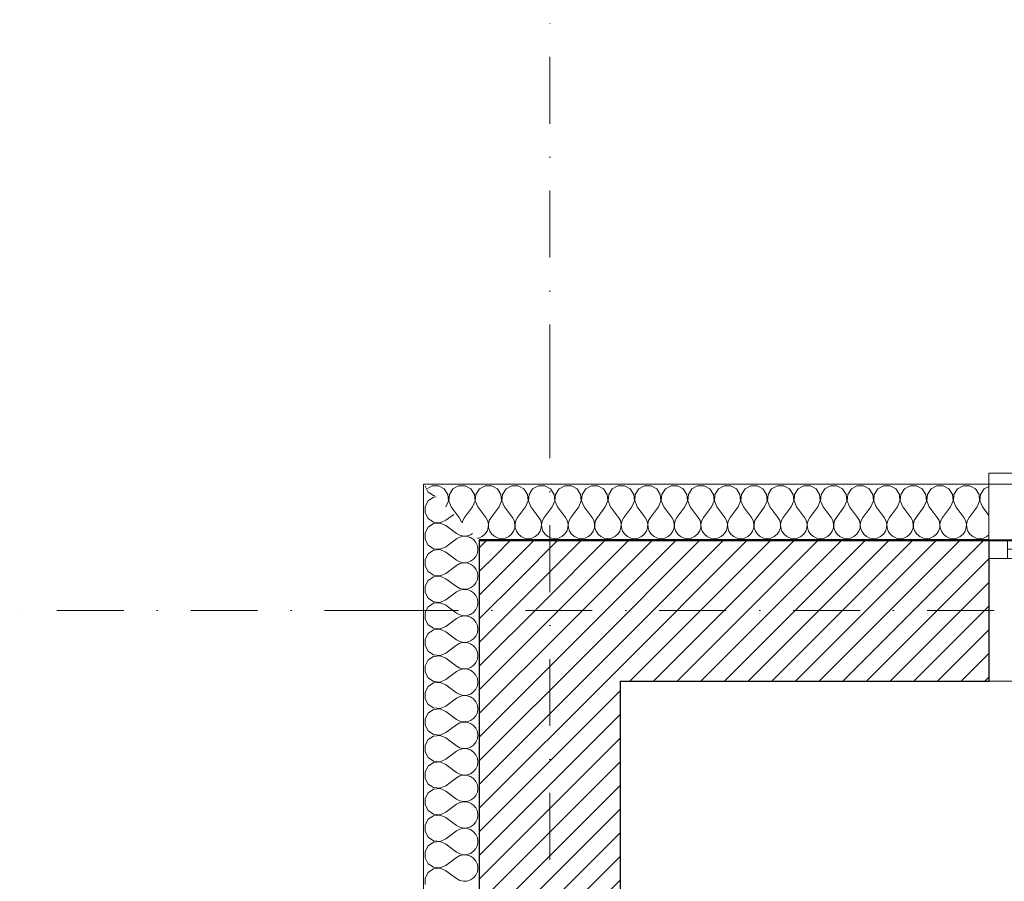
# Model space of a CAD drawing. Header units: millimetres. Extents: x 172139 to 266886, y 89525 to 138225.
# Tile 16 of 82: x 177989 to 180637, y 120607 to 122925. Entities that reach past the tile are written whole.
import ezdxf

# ---------------------------------------------------------------- set-up
doc = ezdxf.new("R2010")
doc.units = ezdxf.units.MM
doc.header["$MEASUREMENT"] = 0
doc.linetypes.add('Kropki i Kreski', pattern=[360, 180, -90, 0, -90])
for name, color, linetype in [('Konstrukcja - Siatki mod', 7, 'Continuous'), ('KR_INW', 7, 'Continuous'), ('NAPIS_SODON', 7, 'Continuous')]:
    doc.layers.add(name, color=color, linetype=linetype)
doc.layers.add('Konstrukcja - Siatki mod_Nr_pióra__48', color=7, linetype='Continuous', lineweight=15, true_color=0xa80f02)
doc.layers.add('KR_INW_Nr_pióra__102', color=7, linetype='Continuous', lineweight=5, true_color=0xcccccc)
for name, color, linetype, lineweight in [('KR_INW_Nr_pióra__101', 252, 'Continuous', 5), ('KR_INW_Nr_pióra__27', 7, 'Continuous', 25), ('KR_INW_Nr_pióra__47', 7, 'Continuous', 15), ('NAPIS_SODON_Nr_pióra__1', 7, 'Continuous', 13), ('Okna ArchiCADa_Nr_pióra__1', 7, 'Continuous', 13)]:
    doc.layers.add(name, color=color, linetype=linetype, lineweight=lineweight)
pattern_1 = [(45, (0, 0), (-31.819804, 31.819804), [])]

# ---------------------------------------------------------------- blocks, each defined once
blk = doc.blocks.new('Strop_1', base_point=(179225, 121523.3))
at = {"layer": 'NAPIS_SODON_Nr_pióra__1', "linetype": 'Continuous', "flags": 128}
blk.add_lwpolyline([(179225, 121523.3), (179225.9, 107003.8), (250898.3, 107008.3), (250897.4, 121527.8)], close=True, dxfattribs=at)
blk = doc.blocks.new('*X95')
at = {"layer": 'KR_INW_Nr_pióra__102', "linetype": 'Continuous'}
for p, q in [((179098.4, 121670.9), (179086.3, 121664.4)), ((179115.8, 121670.9), (179098.4, 121670.9)), ((179131.2, 121662.7), (179115.8, 121670.9)), ((179140.8, 121648.2), (179131.2, 121662.7)), ((179154.5, 121662.7), (179144.9, 121648.2)), ((179169.9, 121670.9), (179154.5, 121662.7)), ((179187.3, 121670.9), (179169.9, 121670.9)), ((179202.6, 121662.7), (179187.3, 121670.9)), ((179212.2, 121648.2), (179202.6, 121662.7)), ((179226, 121662.7), (179216.3, 121648.2)), ((179241.3, 121670.9), (179226, 121662.7)), ((179258.7, 121670.9), (179241.3, 121670.9)), ((179274, 121662.7), (179258.7, 121670.9)), ((179283.7, 121648.2), (179274, 121662.7)), ((179297.4, 121662.7), (179287.8, 121648.2)), ((179312.7, 121670.9), (179297.4, 121662.7)), ((179330.1, 121670.9), (179312.7, 121670.9)), ((179345.5, 121662.7), (179330.1, 121670.9)), ((179355.1, 121648.2), (179345.5, 121662.7)), ((179368.8, 121662.7), (179359.2, 121648.2)), ((179384.2, 121670.9), (179368.8, 121662.7)), ((179401.6, 121670.9), (179384.2, 121670.9)), ((179416.9, 121662.7), (179401.6, 121670.9)), ((179426.5, 121648.2), (179416.9, 121662.7)), ((179440.3, 121662.7), (179430.6, 121648.2)), ((179455.6, 121670.9), (179440.3, 121662.7)), ((179473, 121670.9), (179455.6, 121670.9)), ((179488.3, 121662.7), (179473, 121670.9)), ((179497.9, 121648.2), (179488.3, 121662.7)), ((179511.7, 121662.7), (179502.1, 121648.2)), ((179527, 121670.9), (179511.7, 121662.7)), ((179544.4, 121670.9), (179527, 121670.9)), ((179559.7, 121662.7), (179544.4, 121670.9)), ((179569.4, 121648.2), (179559.7, 121662.7)), ((179583.1, 121662.7), (179573.5, 121648.2)), ((179598.4, 121670.9), (179583.1, 121662.7)), ((179615.8, 121670.9), (179598.4, 121670.9)), ((179631.2, 121662.7), (179615.8, 121670.9)), ((179640.8, 121648.2), (179631.2, 121662.7)), ((179654.5, 121662.7), (179644.9, 121648.2)), ((179669.9, 121670.9), (179654.5, 121662.7)), ((179687.3, 121670.9), (179669.9, 121670.9)), ((179702.6, 121662.7), (179687.3, 121670.9)), ((179712.2, 121648.2), (179702.6, 121662.7)), ((179726, 121662.7), (179716.3, 121648.2)), ((179741.3, 121670.9), (179726, 121662.7)), ((179758.7, 121670.9), (179741.3, 121670.9)), ((179774, 121662.7), (179758.7, 121670.9)), ((179783.7, 121648.2), (179774, 121662.7)), ((179797.4, 121662.7), (179787.8, 121648.2)), ((179812.7, 121670.9), (179797.4, 121662.7)), ((179830.1, 121670.9), (179812.7, 121670.9)), ((179845.5, 121662.7), (179830.1, 121670.9)), ((179855.1, 121648.2), (179845.5, 121662.7)), ((179868.8, 121662.7), (179859.2, 121648.2)), ((179884.2, 121670.9), (179868.8, 121662.7)), ((179901.6, 121670.9), (179884.2, 121670.9)), ((179916.9, 121662.7), (179901.6, 121670.9)), ((179926.5, 121648.2), (179916.9, 121662.7)), ((179940.3, 121662.7), (179930.6, 121648.2)), ((179955.6, 121670.9), (179940.3, 121662.7)), ((179973, 121670.9), (179955.6, 121670.9)), ((179988.3, 121662.7), (179973, 121670.9)), ((179997.9, 121648.2), (179988.3, 121662.7)), ((180011.7, 121662.7), (180002.1, 121648.2)), ((180027, 121670.9), (180011.7, 121662.7)), ((180044.4, 121670.9), (180027, 121670.9)), ((180059.7, 121662.7), (180044.4, 121670.9)), ((180069.4, 121648.2), (180059.7, 121662.7)), ((180083.1, 121662.7), (180073.5, 121648.2)), ((180098.4, 121670.9), (180083.1, 121662.7)), ((180115.8, 121670.9), (180098.4, 121670.9)), ((180131.2, 121662.7), (180115.8, 121670.9)), ((180140.8, 121648.2), (180131.2, 121662.7)), ((180154.5, 121662.7), (180144.9, 121648.2)), ((180169.9, 121670.9), (180154.5, 121662.7)), ((180187.3, 121670.9), (180169.9, 121670.9)), ((180202.6, 121662.7), (180187.3, 121670.9)), ((180212.2, 121648.2), (180202.6, 121662.7)), ((180226, 121662.7), (180216.3, 121648.2)), ((180241.3, 121670.9), (180226, 121662.7)), ((180258.7, 121670.9), (180241.3, 121670.9)), ((180274, 121662.7), (180258.7, 121670.9)), ((180283.7, 121648.2), (180274, 121662.7)), ((180297.4, 121662.7), (180287.8, 121648.2)), ((180312.7, 121670.9), (180297.4, 121662.7)), ((180330.1, 121670.9), (180312.7, 121670.9)), ((180345.5, 121662.7), (180330.1, 121670.9)), ((180355.1, 121648.2), (180345.5, 121662.7)), ((180368.8, 121662.7), (180359.2, 121648.2)), ((180384.2, 121670.9), (180368.8, 121662.7)), ((180401.6, 121670.9), (180384.2, 121670.9)), ((180416.9, 121662.7), (180401.6, 121670.9)), ((180426.5, 121648.2), (180416.9, 121662.7)), ((180440.3, 121662.7), (180430.6, 121648.2)), ((180455.6, 121670.9), (180440.3, 121662.7)), ((180473, 121670.9), (180455.6, 121670.9)), ((180488.3, 121662.7), (180473, 121670.9)), ((180497.9, 121648.2), (180488.3, 121662.7)), ((180511.7, 121662.7), (180502.1, 121648.2)), ((180527, 121670.9), (180511.7, 121662.7)), ((180544.4, 121670.9), (180527, 121670.9)), ((180559.7, 121662.7), (180544.4, 121670.9)), ((180569.4, 121648.2), (180559.7, 121662.7)), ((180583.1, 121662.7), (180573.5, 121648.2)), ((180596.2, 121669.8), (180583.1, 121662.7)), ((179135.7, 121614.9), (179142.4, 121630.9)), ((179142.4, 121630.9), (179140.8, 121648.2)), ((179144.9, 121648.2), (179143.3, 121630.9)), ((179143.3, 121630.9), (179150, 121614.9)), ((179207.1, 121614.9), (179213.9, 121630.9)), ((179213.9, 121630.9), (179212.2, 121648.2)), ((179216.3, 121648.2), (179214.7, 121630.9)), ((179214.7, 121630.9), (179221.4, 121614.9)), ((179278.6, 121614.9), (179285.3, 121630.9)), ((179285.3, 121630.9), (179283.7, 121648.2)), ((179287.8, 121648.2), (179286.1, 121630.9)), ((179286.1, 121630.9), (179292.9, 121614.9)), ((179350, 121614.9), (179356.7, 121630.9)), ((179356.7, 121630.9), (179355.1, 121648.2)), ((179359.2, 121648.2), (179357.6, 121630.9)), ((179357.6, 121630.9), (179364.3, 121614.9)), ((179421.4, 121614.9), (179428.2, 121630.9)), ((179428.2, 121630.9), (179426.5, 121648.2)), ((179430.6, 121648.2), (179429, 121630.9)), ((179429, 121630.9), (179435.7, 121614.9)), ((179492.9, 121614.9), (179499.6, 121630.9)), ((179499.6, 121630.9), (179497.9, 121648.2)), ((179502.1, 121648.2), (179500.4, 121630.9)), ((179500.4, 121630.9), (179507.1, 121614.9)), ((179564.3, 121614.9), (179571, 121630.9)), ((179571, 121630.9), (179569.4, 121648.2)), ((179573.5, 121648.2), (179571.8, 121630.9)), ((179571.8, 121630.9), (179578.6, 121614.9)), ((179635.7, 121614.9), (179642.4, 121630.9)), ((179642.4, 121630.9), (179640.8, 121648.2)), ((179644.9, 121648.2), (179643.3, 121630.9)), ((179643.3, 121630.9), (179650, 121614.9)), ((179707.1, 121614.9), (179713.9, 121630.9)), ((179713.9, 121630.9), (179712.2, 121648.2)), ((179716.3, 121648.2), (179714.7, 121630.9)), ((179714.7, 121630.9), (179721.4, 121614.9)), ((179778.6, 121614.9), (179785.3, 121630.9)), ((179785.3, 121630.9), (179783.7, 121648.2)), ((179787.8, 121648.2), (179786.1, 121630.9)), ((179786.1, 121630.9), (179792.9, 121614.9)), ((179850, 121614.9), (179856.7, 121630.9)), ((179856.7, 121630.9), (179855.1, 121648.2)), ((179859.2, 121648.2), (179857.6, 121630.9)), ((179857.6, 121630.9), (179864.3, 121614.9)), ((179921.4, 121614.9), (179928.2, 121630.9)), ((179928.2, 121630.9), (179926.5, 121648.2)), ((179930.6, 121648.2), (179929, 121630.9)), ((179929, 121630.9), (179935.7, 121614.9)), ((179992.9, 121614.9), (179999.6, 121630.9)), ((179999.6, 121630.9), (179997.9, 121648.2)), ((180002.1, 121648.2), (180000.4, 121630.9)), ((180000.4, 121630.9), (180007.1, 121614.9)), ((180064.3, 121614.9), (180071, 121630.9)), ((180071, 121630.9), (180069.4, 121648.2)), ((180073.5, 121648.2), (180071.8, 121630.9)), ((180071.8, 121630.9), (180078.6, 121614.9)), ((180135.7, 121614.9), (180142.4, 121630.9)), ((180142.4, 121630.9), (180140.8, 121648.2)), ((180144.9, 121648.2), (180143.3, 121630.9)), ((180143.3, 121630.9), (180150, 121614.9)), ((180207.1, 121614.9), (180213.9, 121630.9)), ((180213.9, 121630.9), (180212.2, 121648.2)), ((180216.3, 121648.2), (180214.7, 121630.9)), ((180214.7, 121630.9), (180221.4, 121614.9)), ((180278.6, 121614.9), (180285.3, 121630.9)), ((180285.3, 121630.9), (180283.7, 121648.2)), ((180287.8, 121648.2), (180286.1, 121630.9)), ((180286.1, 121630.9), (180292.9, 121614.9)), ((180350, 121614.9), (180356.7, 121630.9)), ((180356.7, 121630.9), (180355.1, 121648.2)), ((180359.2, 121648.2), (180357.6, 121630.9)), ((180357.6, 121630.9), (180364.3, 121614.9)), ((180421.4, 121614.9), (180428.2, 121630.9)), ((180428.2, 121630.9), (180426.5, 121648.2)), ((180430.6, 121648.2), (180429, 121630.9)), ((180429, 121630.9), (180435.7, 121614.9)), ((180492.9, 121614.9), (180499.6, 121630.9)), ((180499.6, 121630.9), (180497.9, 121648.2)), ((180502.1, 121648.2), (180500.4, 121630.9)), ((180500.4, 121630.9), (180507.1, 121614.9)), ((180564.3, 121614.9), (180571, 121630.9)), ((180571, 121630.9), (180569.4, 121648.2)), ((180573.5, 121648.2), (180571.8, 121630.9)), ((180571.8, 121630.9), (180578.6, 121614.9)), ((179150, 121614.9), (179171.4, 121586.3)), ((179207.1, 121614.9), (179185.7, 121586.3)), ((179221.4, 121614.9), (179242.9, 121586.3)), ((179278.6, 121614.9), (179257.1, 121586.3)), ((179292.9, 121614.9), (179314.3, 121586.3)), ((179350, 121614.9), (179328.6, 121586.3)), ((179364.3, 121614.9), (179385.7, 121586.3)), ((179421.4, 121614.9), (179400, 121586.3)), ((179435.7, 121614.9), (179457.1, 121586.3)), ((179492.9, 121614.9), (179471.4, 121586.3)), ((179507.1, 121614.9), (179528.6, 121586.3)), ((179564.3, 121614.9), (179542.9, 121586.3)), ((179578.6, 121614.9), (179600, 121586.3)), ((179635.7, 121614.9), (179614.3, 121586.3)), ((179650, 121614.9), (179671.4, 121586.3)), ((179707.1, 121614.9), (179685.7, 121586.3)), ((179721.4, 121614.9), (179742.9, 121586.3)), ((179778.6, 121614.9), (179757.1, 121586.3)), ((179792.9, 121614.9), (179814.3, 121586.3)), ((179850, 121614.9), (179828.6, 121586.3)), ((179864.3, 121614.9), (179885.7, 121586.3)), ((179921.4, 121614.9), (179900, 121586.3)), ((179935.7, 121614.9), (179957.1, 121586.3)), ((179992.9, 121614.9), (179971.4, 121586.3)), ((180007.1, 121614.9), (180028.6, 121586.3)), ((180064.3, 121614.9), (180042.9, 121586.3)), ((180078.6, 121614.9), (180100, 121586.3)), ((180135.7, 121614.9), (180114.3, 121586.3)), ((180150, 121614.9), (180171.4, 121586.3)), ((180207.1, 121614.9), (180185.7, 121586.3)), ((180221.4, 121614.9), (180242.9, 121586.3)), ((180278.6, 121614.9), (180257.1, 121586.3)), ((180292.9, 121614.9), (180314.3, 121586.3)), ((180350, 121614.9), (180328.6, 121586.3)), ((180364.3, 121614.9), (180385.7, 121586.3)), ((180421.4, 121614.9), (180400, 121586.3)), ((180435.7, 121614.9), (180457.1, 121586.3)), ((180492.9, 121614.9), (180471.4, 121586.3)), ((180507.1, 121614.9), (180528.6, 121586.3)), ((180564.3, 121614.9), (180542.9, 121586.3)), ((180578.6, 121614.9), (180596.2, 121591.3)), ((179176.2, 121577.7), (179171.4, 121586.3)), ((179177.2, 121573.5), (179176.2, 121577.7)), ((179180.9, 121577.7), (179179.4, 121571.2)), ((179185.7, 121586.3), (179180.9, 121577.7)), ((179247.6, 121577.7), (179242.9, 121586.3)), ((179249.9, 121568.1), (179247.6, 121577.7)), ((179252.4, 121577.7), (179250.1, 121568.1)), ((179257.1, 121586.3), (179252.4, 121577.7)), ((179319.1, 121577.7), (179314.3, 121586.3)), ((179321.3, 121568.1), (179319.1, 121577.7)), ((179323.8, 121577.7), (179321.6, 121568.1)), ((179328.6, 121586.3), (179323.8, 121577.7)), ((179390.5, 121577.7), (179385.7, 121586.3)), ((179392.7, 121568.1), (179390.5, 121577.7)), ((179395.2, 121577.7), (179393, 121568.1)), ((179400, 121586.3), (179395.2, 121577.7)), ((179461.9, 121577.7), (179457.1, 121586.3)), ((179464.1, 121568.1), (179461.9, 121577.7)), ((179466.7, 121577.7), (179464.4, 121568.1)), ((179471.4, 121586.3), (179466.7, 121577.7)), ((179533.3, 121577.7), (179528.6, 121586.3)), ((179535.6, 121568.1), (179533.3, 121577.7)), ((179538.1, 121577.7), (179535.9, 121568.1)), ((179542.9, 121586.3), (179538.1, 121577.7)), ((179604.8, 121577.7), (179600, 121586.3)), ((179607, 121568.1), (179604.8, 121577.7)), ((179609.5, 121577.7), (179607.3, 121568.1)), ((179614.3, 121586.3), (179609.5, 121577.7)), ((179676.2, 121577.7), (179671.4, 121586.3)), ((179678.4, 121568.1), (179676.2, 121577.7)), ((179680.9, 121577.7), (179678.7, 121568.1)), ((179685.7, 121586.3), (179680.9, 121577.7)), ((179747.6, 121577.7), (179742.9, 121586.3)), ((179749.9, 121568.1), (179747.6, 121577.7)), ((179752.4, 121577.7), (179750.1, 121568.1)), ((179757.1, 121586.3), (179752.4, 121577.7)), ((179819.1, 121577.7), (179814.3, 121586.3)), ((179821.3, 121568.1), (179819.1, 121577.7)), ((179823.8, 121577.7), (179821.6, 121568.1)), ((179828.6, 121586.3), (179823.8, 121577.7)), ((179890.5, 121577.7), (179885.7, 121586.3)), ((179892.7, 121568.1), (179890.5, 121577.7)), ((179895.2, 121577.7), (179893, 121568.1)), ((179900, 121586.3), (179895.2, 121577.7)), ((179961.9, 121577.7), (179957.1, 121586.3)), ((179964.1, 121568.1), (179961.9, 121577.7)), ((179966.7, 121577.7), (179964.4, 121568.1)), ((179971.4, 121586.3), (179966.7, 121577.7)), ((180033.3, 121577.7), (180028.6, 121586.3)), ((180035.6, 121568.1), (180033.3, 121577.7)), ((180038.1, 121577.7), (180035.9, 121568.1)), ((180042.9, 121586.3), (180038.1, 121577.7)), ((180104.8, 121577.7), (180100, 121586.3)), ((180107, 121568.1), (180104.8, 121577.7)), ((180109.5, 121577.7), (180107.3, 121568.1)), ((180114.3, 121586.3), (180109.5, 121577.7)), ((180176.2, 121577.7), (180171.4, 121586.3)), ((180178.4, 121568.1), (180176.2, 121577.7)), ((180180.9, 121577.7), (180178.7, 121568.1)), ((180185.7, 121586.3), (180180.9, 121577.7)), ((180247.6, 121577.7), (180242.9, 121586.3)), ((180249.9, 121568.1), (180247.6, 121577.7)), ((180252.4, 121577.7), (180250.1, 121568.1)), ((180257.1, 121586.3), (180252.4, 121577.7)), ((180319.1, 121577.7), (180314.3, 121586.3)), ((180321.3, 121568.1), (180319.1, 121577.7)), ((180323.8, 121577.7), (180321.6, 121568.1)), ((180328.6, 121586.3), (180323.8, 121577.7)), ((180390.5, 121577.7), (180385.7, 121586.3)), ((180392.7, 121568.1), (180390.5, 121577.7)), ((180395.2, 121577.7), (180393, 121568.1)), ((180400, 121586.3), (180395.2, 121577.7)), ((180461.9, 121577.7), (180457.1, 121586.3)), ((180464.1, 121568.1), (180461.9, 121577.7)), ((180466.7, 121577.7), (180464.4, 121568.1)), ((180471.4, 121586.3), (180466.7, 121577.7)), ((180533.3, 121577.7), (180528.6, 121586.3)), ((180535.6, 121568.1), (180533.3, 121577.7)), ((180538.1, 121577.7), (180535.9, 121568.1)), ((180542.9, 121586.3), (180538.1, 121577.7)), ((179240.6, 121540.8), (179246.2, 121548.9)), ((179246.2, 121548.9), (179249.4, 121558.2)), ((179249.4, 121558.2), (179249.9, 121568.1)), ((179250.1, 121568.1), (179250.6, 121558.2)), ((179250.6, 121558.2), (179253.8, 121548.9)), ((179253.8, 121548.9), (179259.4, 121540.8)), ((179312.1, 121540.8), (179317.7, 121548.9)), ((179317.7, 121548.9), (179320.8, 121558.2)), ((179320.8, 121558.2), (179321.3, 121568.1)), ((179321.6, 121568.1), (179322.1, 121558.2)), ((179322.1, 121558.2), (179325.2, 121548.9)), ((179325.2, 121548.9), (179330.8, 121540.8)), ((179383.5, 121540.8), (179389.1, 121548.9)), ((179389.1, 121548.9), (179392.2, 121558.2)), ((179392.2, 121558.2), (179392.7, 121568.1)), ((179393, 121568.1), (179393.5, 121558.2)), ((179393.5, 121558.2), (179396.6, 121548.9)), ((179396.6, 121548.9), (179402.2, 121540.8)), ((179454.9, 121540.8), (179460.5, 121548.9)), ((179460.5, 121548.9), (179463.7, 121558.2)), ((179463.7, 121558.2), (179464.1, 121568.1)), ((179464.4, 121568.1), (179464.9, 121558.2)), ((179464.9, 121558.2), (179468.1, 121548.9)), ((179468.1, 121548.9), (179473.6, 121540.8)), ((179526.4, 121540.8), (179531.9, 121548.9)), ((179531.9, 121548.9), (179535.1, 121558.2)), ((179535.1, 121558.2), (179535.6, 121568.1)), ((179535.9, 121568.1), (179536.3, 121558.2)), ((179536.3, 121558.2), (179539.5, 121548.9)), ((179539.5, 121548.9), (179545.1, 121540.8)), ((179597.8, 121540.8), (179603.4, 121548.9)), ((179603.4, 121548.9), (179606.5, 121558.2)), ((179606.5, 121558.2), (179607, 121568.1)), ((179607.3, 121568.1), (179607.8, 121558.2)), ((179607.8, 121558.2), (179610.9, 121548.9)), ((179610.9, 121548.9), (179616.5, 121540.8)), ((179669.2, 121540.8), (179674.8, 121548.9)), ((179674.8, 121548.9), (179677.9, 121558.2)), ((179677.9, 121558.2), (179678.4, 121568.1)), ((179678.7, 121568.1), (179679.2, 121558.2)), ((179679.2, 121558.2), (179682.3, 121548.9)), ((179682.3, 121548.9), (179687.9, 121540.8)), ((179740.6, 121540.8), (179746.2, 121548.9)), ((179746.2, 121548.9), (179749.4, 121558.2)), ((179749.4, 121558.2), (179749.9, 121568.1)), ((179750.1, 121568.1), (179750.6, 121558.2)), ((179750.6, 121558.2), (179753.8, 121548.9)), ((179753.8, 121548.9), (179759.4, 121540.8)), ((179812.1, 121540.8), (179817.7, 121548.9)), ((179817.7, 121548.9), (179820.8, 121558.2)), ((179820.8, 121558.2), (179821.3, 121568.1)), ((179821.6, 121568.1), (179822.1, 121558.2)), ((179822.1, 121558.2), (179825.2, 121548.9)), ((179825.2, 121548.9), (179830.8, 121540.8)), ((179883.5, 121540.8), (179889.1, 121548.9)), ((179889.1, 121548.9), (179892.2, 121558.2)), ((179892.2, 121558.2), (179892.7, 121568.1)), ((179893, 121568.1), (179893.5, 121558.2)), ((179893.5, 121558.2), (179896.6, 121548.9)), ((179896.6, 121548.9), (179902.2, 121540.8)), ((179954.9, 121540.8), (179960.5, 121548.9)), ((179960.5, 121548.9), (179963.7, 121558.2)), ((179963.7, 121558.2), (179964.1, 121568.1)), ((179964.4, 121568.1), (179964.9, 121558.2)), ((179964.9, 121558.2), (179968.1, 121548.9)), ((179968.1, 121548.9), (179973.6, 121540.8)), ((180026.4, 121540.8), (180031.9, 121548.9)), ((180031.9, 121548.9), (180035.1, 121558.2)), ((180035.1, 121558.2), (180035.6, 121568.1)), ((180035.9, 121568.1), (180036.3, 121558.2)), ((180036.3, 121558.2), (180039.5, 121548.9)), ((180039.5, 121548.9), (180045.1, 121540.8)), ((180097.8, 121540.8), (180103.4, 121548.9)), ((180103.4, 121548.9), (180106.5, 121558.2)), ((180106.5, 121558.2), (180107, 121568.1)), ((180107.3, 121568.1), (180107.8, 121558.2)), ((180107.8, 121558.2), (180110.9, 121548.9)), ((180110.9, 121548.9), (180116.5, 121540.8)), ((180169.2, 121540.8), (180174.8, 121548.9)), ((180174.8, 121548.9), (180177.9, 121558.2)), ((180177.9, 121558.2), (180178.4, 121568.1)), ((180178.7, 121568.1), (180179.2, 121558.2)), ((180179.2, 121558.2), (180182.3, 121548.9)), ((180182.3, 121548.9), (180187.9, 121540.8)), ((180240.6, 121540.8), (180246.2, 121548.9)), ((180246.2, 121548.9), (180249.4, 121558.2)), ((180249.4, 121558.2), (180249.9, 121568.1)), ((180250.1, 121568.1), (180250.6, 121558.2)), ((180250.6, 121558.2), (180253.8, 121548.9)), ((180253.8, 121548.9), (180259.4, 121540.8)), ((180312.1, 121540.8), (180317.7, 121548.9)), ((180317.7, 121548.9), (180320.8, 121558.2)), ((180320.8, 121558.2), (180321.3, 121568.1)), ((180321.6, 121568.1), (180322.1, 121558.2)), ((180322.1, 121558.2), (180325.2, 121548.9)), ((180325.2, 121548.9), (180330.8, 121540.8)), ((180383.5, 121540.8), (180389.1, 121548.9)), ((180389.1, 121548.9), (180392.2, 121558.2)), ((180392.2, 121558.2), (180392.7, 121568.1)), ((180393, 121568.1), (180393.5, 121558.2)), ((180393.5, 121558.2), (180396.6, 121548.9)), ((180396.6, 121548.9), (180402.2, 121540.8)), ((180454.9, 121540.8), (180460.5, 121548.9)), ((180460.5, 121548.9), (180463.7, 121558.2)), ((180463.7, 121558.2), (180464.1, 121568.1)), ((180464.4, 121568.1), (180464.9, 121558.2)), ((180464.9, 121558.2), (180468.1, 121548.9)), ((180468.1, 121548.9), (180473.6, 121540.8)), ((180526.4, 121540.8), (180531.9, 121548.9)), ((180531.9, 121548.9), (180535.1, 121558.2)), ((180535.1, 121558.2), (180535.6, 121568.1)), ((180535.9, 121568.1), (180536.3, 121558.2)), ((180536.3, 121558.2), (180539.5, 121548.9)), ((180539.5, 121548.9), (180545.1, 121540.8)), ((179220.6, 121530), (179224, 121530.5)), ((179224, 121530.5), (179233.1, 121534.5)), ((179233.1, 121534.5), (179240.6, 121540.8)), ((179259.4, 121540.8), (179266.9, 121534.5)), ((179266.9, 121534.5), (179276, 121530.5)), ((179276, 121530.5), (179285.7, 121529.2)), ((179285.7, 121529.2), (179295.5, 121530.5)), ((179295.5, 121530.5), (179304.5, 121534.5)), ((179304.5, 121534.5), (179312.1, 121540.8)), ((179330.8, 121540.8), (179338.4, 121534.5)), ((179338.4, 121534.5), (179347.4, 121530.5)), ((179347.4, 121530.5), (179357.1, 121529.2)), ((179357.1, 121529.2), (179366.9, 121530.5)), ((179366.9, 121530.5), (179375.9, 121534.5)), ((179375.9, 121534.5), (179383.5, 121540.8)), ((179402.2, 121540.8), (179409.8, 121534.5)), ((179409.8, 121534.5), (179418.8, 121530.5)), ((179418.8, 121530.5), (179428.6, 121529.2)), ((179428.6, 121529.2), (179438.3, 121530.5)), ((179438.3, 121530.5), (179447.3, 121534.5)), ((179447.3, 121534.5), (179454.9, 121540.8)), ((179473.6, 121540.8), (179481.2, 121534.5)), ((179481.2, 121534.5), (179490.2, 121530.5)), ((179490.2, 121530.5), (179500, 121529.2)), ((179500, 121529.2), (179509.8, 121530.5)), ((179509.8, 121530.5), (179518.8, 121534.5)), ((179518.8, 121534.5), (179526.4, 121540.8)), ((179545.1, 121540.8), (179552.7, 121534.5)), ((179552.7, 121534.5), (179561.7, 121530.5)), ((179561.7, 121530.5), (179571.4, 121529.2)), ((179571.4, 121529.2), (179581.2, 121530.5)), ((179581.2, 121530.5), (179590.2, 121534.5)), ((179590.2, 121534.5), (179597.8, 121540.8)), ((179616.5, 121540.8), (179624.1, 121534.5)), ((179624.1, 121534.5), (179633.1, 121530.5)), ((179633.1, 121530.5), (179642.9, 121529.2)), ((179642.9, 121529.2), (179652.6, 121530.5)), ((179652.6, 121530.5), (179661.6, 121534.5)), ((179661.6, 121534.5), (179669.2, 121540.8)), ((179687.9, 121540.8), (179695.5, 121534.5)), ((179695.5, 121534.5), (179704.5, 121530.5)), ((179704.5, 121530.5), (179714.3, 121529.2)), ((179714.3, 121529.2), (179724, 121530.5)), ((179724, 121530.5), (179733.1, 121534.5)), ((179733.1, 121534.5), (179740.6, 121540.8)), ((179759.4, 121540.8), (179766.9, 121534.5)), ((179766.9, 121534.5), (179776, 121530.5)), ((179776, 121530.5), (179785.7, 121529.2)), ((179785.7, 121529.2), (179795.5, 121530.5)), ((179795.5, 121530.5), (179804.5, 121534.5)), ((179804.5, 121534.5), (179812.1, 121540.8)), ((179830.8, 121540.8), (179838.4, 121534.5)), ((179838.4, 121534.5), (179847.4, 121530.5)), ((179847.4, 121530.5), (179857.1, 121529.2)), ((179857.1, 121529.2), (179866.9, 121530.5)), ((179866.9, 121530.5), (179875.9, 121534.5)), ((179875.9, 121534.5), (179883.5, 121540.8)), ((179902.2, 121540.8), (179909.8, 121534.5)), ((179909.8, 121534.5), (179918.8, 121530.5)), ((179918.8, 121530.5), (179928.6, 121529.2)), ((179928.6, 121529.2), (179938.3, 121530.5)), ((179938.3, 121530.5), (179947.3, 121534.5)), ((179947.3, 121534.5), (179954.9, 121540.8)), ((179973.6, 121540.8), (179981.2, 121534.5)), ((179981.2, 121534.5), (179990.2, 121530.5)), ((179990.2, 121530.5), (180000, 121529.2)), ((180000, 121529.2), (180009.8, 121530.5)), ((180009.8, 121530.5), (180018.8, 121534.5)), ((180018.8, 121534.5), (180026.4, 121540.8)), ((180045.1, 121540.8), (180052.7, 121534.5)), ((180052.7, 121534.5), (180061.7, 121530.5)), ((180061.7, 121530.5), (180071.4, 121529.2)), ((180071.4, 121529.2), (180081.2, 121530.5)), ((180081.2, 121530.5), (180090.2, 121534.5)), ((180090.2, 121534.5), (180097.8, 121540.8)), ((180116.5, 121540.8), (180124.1, 121534.5)), ((180124.1, 121534.5), (180133.1, 121530.5)), ((180133.1, 121530.5), (180142.9, 121529.2)), ((180142.9, 121529.2), (180152.6, 121530.5)), ((180152.6, 121530.5), (180161.6, 121534.5)), ((180161.6, 121534.5), (180169.2, 121540.8)), ((180187.9, 121540.8), (180195.5, 121534.5)), ((180195.5, 121534.5), (180204.5, 121530.5)), ((180204.5, 121530.5), (180214.3, 121529.2)), ((180214.3, 121529.2), (180224, 121530.5)), ((180224, 121530.5), (180233.1, 121534.5)), ((180233.1, 121534.5), (180240.6, 121540.8)), ((180259.4, 121540.8), (180266.9, 121534.5)), ((180266.9, 121534.5), (180276, 121530.5)), ((180276, 121530.5), (180285.7, 121529.2)), ((180285.7, 121529.2), (180295.5, 121530.5)), ((180295.5, 121530.5), (180304.5, 121534.5)), ((180304.5, 121534.5), (180312.1, 121540.8)), ((180330.8, 121540.8), (180338.4, 121534.5)), ((180338.4, 121534.5), (180347.4, 121530.5)), ((180347.4, 121530.5), (180357.1, 121529.2)), ((180357.1, 121529.2), (180366.9, 121530.5)), ((180366.9, 121530.5), (180375.9, 121534.5)), ((180375.9, 121534.5), (180383.5, 121540.8)), ((180402.2, 121540.8), (180409.8, 121534.5)), ((180409.8, 121534.5), (180418.8, 121530.5)), ((180418.8, 121530.5), (180428.6, 121529.2)), ((180428.6, 121529.2), (180438.3, 121530.5)), ((180438.3, 121530.5), (180447.3, 121534.5)), ((180447.3, 121534.5), (180454.9, 121540.8)), ((180473.6, 121540.8), (180481.2, 121534.5)), ((180481.2, 121534.5), (180490.2, 121530.5)), ((180490.2, 121530.5), (180500, 121529.2)), ((180500, 121529.2), (180509.8, 121530.5)), ((180509.8, 121530.5), (180518.8, 121534.5)), ((180518.8, 121534.5), (180526.4, 121540.8)), ((180545.1, 121540.8), (180552.7, 121534.5)), ((180552.7, 121534.5), (180561.7, 121530.5)), ((180561.7, 121530.5), (180571.4, 121529.2)), ((180571.4, 121529.2), (180581.2, 121530.5)), ((180581.2, 121530.5), (180590.2, 121534.5)), ((180590.2, 121534.5), (180596.2, 121539.5))]:
    blk.add_line(p, q, dxfattribs=at)
blk = doc.blocks.new('Okno podwójne 19')
at = {"layer": 'Okna ArchiCADa_Nr_pióra__1', "linetype": 'Continuous'}
for p, q in [((-575, 330), (575, 330)), ((-575, 0), (-525, 0)), ((-575, -50), (-575, 0)), ((-525, 0), (-525, -50)), ((-525, 0), (-50, 0)), ((-50, -50), (-50, 0)), ((-50, 0), (0, 0)), ((0, 0), (50, 0)), ((50, 0), (50, -50)), ((50, 0), (525, 0)), ((525, -50), (525, 0)), ((525, 0), (575, 0)), ((575, -50), (575, 0)), ((-525, -25), (-50, -25)), ((50, -25), (525, -25)), ((-525, -50), (-575, -50)), ((-50, -50), (-525, -50)), ((0, -50), (-50, -50)), ((50, -50), (0, -50)), ((525, -50), (50, -50)), ((575, -50), (525, -50)), ((-575, -200), (575, -200)), ((-575, -200), (-575, -230)), ((575, -230), (575, -200)), ((-575, -230), (575, -230))]:
    blk.add_line(p, q, dxfattribs=at)
blk = doc.blocks.new('Ściana_1', base_point=(179075.1, 121675.6))
at = {"layer": 'KR_INW_Nr_pióra__101', "linetype": 'Continuous'}
h = blk.add_hatch(dxfattribs=at)
h.set_pattern_fill('Cegła_licówka', color=256, style=0, pattern_type=2)
h.set_pattern_definition(pattern_1)
h.paths.add_polyline_path([(179225.1, 121525.6), (179605.1, 121145.6), (180596.2, 121145.6), (180596.2, 121475.6), (180596.2, 121525.6)])
at = {"layer": 'KR_INW_Nr_pióra__27', "linetype": 'Continuous'}
for p, q in [((180596.2, 121525.6), (179225.1, 121525.6)), ((180596.2, 121525.6), (180596.2, 121475.6)), ((180596.2, 121475.6), (180596.2, 121145.6))]:
    blk.add_line(p, q, dxfattribs=at)
at = {"layer": 'KR_INW_Nr_pióra__27', "linetype": 'Continuous', "flags": 128}
blk.add_lwpolyline([(179605.1, 121145.6), (180596.2, 121145.6)], dxfattribs=at)
at = {"layer": 'KR_INW_Nr_pióra__47', "linetype": 'Continuous'}
blk.add_line((180596.2, 121675.6), (180596.2, 121525.6), dxfattribs=at)
at = {"layer": 'KR_INW_Nr_pióra__47', "linetype": 'Continuous', "flags": 128}
blk.add_lwpolyline([(180596.2, 121675.6), (179075.1, 121675.6)], dxfattribs=at)
at = {"layer": 'KR_INW'}
blk.add_blockref('*X95', (0, 0), dxfattribs=at)
at = {"layer": 'Okna ArchiCADa_Nr_pióra__1', "linetype": 'Continuous', "xscale": -1, "zscale": 1000, "rotation": 180}
blk.add_blockref('Okno podwójne 19', (181171.2, 121475.6), dxfattribs=at)
blk = doc.blocks.new('*X142')
at = {"layer": 'KR_INW_Nr_pióra__102', "linetype": 'Continuous'}
for p, q in [((179079.7, 121670.9), (179079.7, 121669.9)), ((179079.7, 121669.9), (179088, 121654.5)), ((179088, 121654.5), (179102.4, 121644.9)), ((179088, 121631.2), (179079.7, 121615.8)), ((179102.4, 121640.8), (179088, 121631.2)), ((179102.4, 121644.9), (179106.1, 121644.6)), ((179109.2, 121641.4), (179102.4, 121640.8)), ((179079.7, 121615.8), (179079.7, 121598.4)), ((179079.7, 121598.4), (179088, 121583.1)), ((179088, 121583.1), (179102.4, 121573.5)), ((179102.4, 121573.5), (179119.8, 121571.8)), ((179119.8, 121571.8), (179135.8, 121578.6)), ((179135.8, 121578.6), (179156.5, 121594.1)), ((179088, 121559.7), (179079.7, 121544.4)), ((179102.4, 121569.4), (179088, 121559.7)), ((179119.8, 121571), (179102.4, 121569.4)), ((179135.8, 121564.3), (179119.8, 121571)), ((179135.8, 121564.3), (179164.4, 121542.9)), ((179079.7, 121544.4), (179079.7, 121527)), ((179079.7, 121527), (179088, 121511.7)), ((179135.8, 121507.1), (179164.4, 121528.6)), ((179164.4, 121542.9), (179173, 121538.1)), ((179173, 121533.3), (179164.4, 121528.6)), ((179173, 121538.1), (179182.6, 121535.9)), ((179182.6, 121535.6), (179173, 121533.3)), ((179182.6, 121535.9), (179192.4, 121536.3)), ((179192.4, 121535.1), (179182.6, 121535.6)), ((179192.4, 121536.3), (179201.8, 121539.5)), ((179201.8, 121531.9), (179192.4, 121535.1)), ((179201.8, 121539.5), (179207.4, 121543.3)), ((179209.9, 121526.4), (179201.8, 121531.9)), ((179216.2, 121518.8), (179209.9, 121526.4)), ((179088, 121511.7), (179102.4, 121502.1)), ((179102.4, 121497.9), (179088, 121488.3)), ((179102.4, 121502.1), (179119.8, 121500.4)), ((179119.8, 121499.6), (179102.4, 121497.9)), ((179119.8, 121500.4), (179135.8, 121507.1)), ((179135.8, 121492.9), (179119.8, 121499.6)), ((179135.8, 121492.9), (179164.4, 121471.4)), ((179220.2, 121509.8), (179216.2, 121518.8)), ((179221.5, 121500), (179220.2, 121509.8)), ((179220.2, 121490.2), (179221.5, 121500)), ((179088, 121488.3), (179079.7, 121473)), ((179079.7, 121473), (179079.7, 121455.6)), ((179164.4, 121471.4), (179173, 121466.7)), ((179173, 121466.7), (179182.6, 121464.4)), ((179192.4, 121464.9), (179201.8, 121468.1)), ((179201.8, 121468.1), (179209.9, 121473.6)), ((179209.9, 121473.6), (179216.2, 121481.2)), ((179216.2, 121481.2), (179220.2, 121490.2)), ((179079.7, 121455.6), (179088, 121440.3)), ((179088, 121440.3), (179102.4, 121430.6)), ((179135.8, 121435.7), (179164.4, 121457.1)), ((179173, 121461.9), (179164.4, 121457.1)), ((179182.6, 121464.1), (179173, 121461.9)), ((179182.6, 121464.4), (179192.4, 121464.9)), ((179192.4, 121463.7), (179182.6, 121464.1)), ((179201.8, 121460.5), (179192.4, 121463.7)), ((179209.9, 121454.9), (179201.8, 121460.5)), ((179216.2, 121447.3), (179209.9, 121454.9)), ((179220.2, 121438.3), (179216.2, 121447.3)), ((179088, 121416.9), (179079.7, 121401.6)), ((179102.4, 121426.5), (179088, 121416.9)), ((179102.4, 121430.6), (179119.8, 121429)), ((179119.8, 121428.2), (179102.4, 121426.5)), ((179119.8, 121429), (179135.8, 121435.7)), ((179135.8, 121421.4), (179119.8, 121428.2)), ((179135.8, 121421.4), (179164.4, 121400)), ((179216.2, 121409.8), (179220.2, 121418.8)), ((179221.5, 121428.6), (179220.2, 121438.3)), ((179220.2, 121418.8), (179221.5, 121428.6)), ((179079.7, 121401.6), (179079.7, 121384.2)), ((179164.4, 121400), (179173, 121395.2)), ((179173, 121390.5), (179164.4, 121385.7)), ((179173, 121395.2), (179182.6, 121393)), ((179182.6, 121392.7), (179173, 121390.5)), ((179182.6, 121393), (179192.4, 121393.5)), ((179192.4, 121392.2), (179182.6, 121392.7)), ((179192.4, 121393.5), (179201.8, 121396.6)), ((179201.8, 121389.1), (179192.4, 121392.2)), ((179201.8, 121396.6), (179209.9, 121402.2)), ((179209.9, 121383.5), (179201.8, 121389.1)), ((179209.9, 121402.2), (179216.2, 121409.8)), ((179079.7, 121384.2), (179088, 121368.8)), ((179088, 121368.8), (179102.4, 121359.2)), ((179119.8, 121357.6), (179135.8, 121364.3)), ((179135.8, 121364.3), (179164.4, 121385.7)), ((179216.2, 121375.9), (179209.9, 121383.5)), ((179220.2, 121366.9), (179216.2, 121375.9)), ((179221.5, 121357.1), (179220.2, 121366.9)), ((179088, 121345.5), (179079.7, 121330.1)), ((179102.4, 121355.1), (179088, 121345.5)), ((179102.4, 121359.2), (179119.8, 121357.6)), ((179119.8, 121356.7), (179102.4, 121355.1)), ((179135.8, 121350), (179119.8, 121356.7)), ((179135.8, 121350), (179164.4, 121328.6)), ((179209.9, 121330.8), (179216.2, 121338.4)), ((179216.2, 121338.4), (179220.2, 121347.4)), ((179220.2, 121347.4), (179221.5, 121357.1)), ((179079.7, 121330.1), (179079.7, 121312.7)), ((179079.7, 121312.7), (179088, 121297.4)), ((179135.8, 121292.9), (179164.4, 121314.3)), ((179164.4, 121328.6), (179173, 121323.8)), ((179173, 121319.1), (179164.4, 121314.3)), ((179173, 121323.8), (179182.6, 121321.6)), ((179182.6, 121321.3), (179173, 121319.1)), ((179182.6, 121321.6), (179192.4, 121322.1)), ((179192.4, 121320.8), (179182.6, 121321.3)), ((179192.4, 121322.1), (179201.8, 121325.2)), ((179201.8, 121317.7), (179192.4, 121320.8)), ((179201.8, 121325.2), (179209.9, 121330.8)), ((179209.9, 121312.1), (179201.8, 121317.7)), ((179216.2, 121304.5), (179209.9, 121312.1)), ((179088, 121297.4), (179102.4, 121287.8)), ((179102.4, 121283.7), (179088, 121274)), ((179102.4, 121287.8), (179119.8, 121286.1)), ((179119.8, 121285.3), (179102.4, 121283.7)), ((179119.8, 121286.1), (179135.8, 121292.9)), ((179135.8, 121278.6), (179119.8, 121285.3)), ((179220.2, 121295.5), (179216.2, 121304.5)), ((179221.5, 121285.7), (179220.2, 121295.5)), ((179220.2, 121276), (179221.5, 121285.7)), ((179088, 121274), (179079.7, 121258.7)), ((179079.7, 121258.7), (179079.7, 121241.3)), ((179135.8, 121278.6), (179164.4, 121257.1)), ((179164.4, 121257.1), (179173, 121252.4)), ((179201.8, 121253.8), (179209.9, 121259.4)), ((179209.9, 121259.4), (179216.2, 121266.9)), ((179216.2, 121266.9), (179220.2, 121276)), ((179079.7, 121241.3), (179088, 121226)), ((179135.8, 121221.4), (179164.4, 121242.9)), ((179173, 121247.6), (179164.4, 121242.9)), ((179173, 121252.4), (179182.6, 121250.1)), ((179182.6, 121249.9), (179173, 121247.6)), ((179182.6, 121250.1), (179192.4, 121250.6)), ((179192.4, 121249.4), (179182.6, 121249.9)), ((179192.4, 121250.6), (179201.8, 121253.8)), ((179201.8, 121246.2), (179192.4, 121249.4)), ((179209.9, 121240.6), (179201.8, 121246.2)), ((179216.2, 121233.1), (179209.9, 121240.6)), ((179220.2, 121224), (179216.2, 121233.1)), ((179088, 121202.6), (179079.7, 121187.3)), ((179088, 121226), (179102.4, 121216.3)), ((179102.4, 121212.2), (179088, 121202.6)), ((179102.4, 121216.3), (179119.8, 121214.7)), ((179119.8, 121213.9), (179102.4, 121212.2)), ((179119.8, 121214.7), (179135.8, 121221.4)), ((179135.8, 121207.1), (179119.8, 121213.9)), ((179135.8, 121207.1), (179164.4, 121185.7)), ((179216.2, 121195.5), (179220.2, 121204.5)), ((179221.5, 121214.3), (179220.2, 121224)), ((179220.2, 121204.5), (179221.5, 121214.3)), ((179079.7, 121187.3), (179079.7, 121169.9)), ((179164.4, 121185.7), (179173, 121180.9)), ((179173, 121176.2), (179164.4, 121171.4)), ((179173, 121180.9), (179182.6, 121178.7)), ((179182.6, 121178.4), (179173, 121176.2)), ((179182.6, 121178.7), (179192.4, 121179.2)), ((179192.4, 121177.9), (179182.6, 121178.4)), ((179192.4, 121179.2), (179201.8, 121182.3)), ((179201.8, 121174.8), (179192.4, 121177.9)), ((179201.8, 121182.3), (179209.9, 121187.9)), ((179209.9, 121187.9), (179216.2, 121195.5)), ((179079.7, 121169.9), (179088, 121154.5)), ((179088, 121154.5), (179102.4, 121144.9)), ((179119.8, 121143.3), (179135.8, 121150)), ((179135.8, 121150), (179164.4, 121171.4)), ((179209.9, 121169.2), (179201.8, 121174.8)), ((179216.2, 121161.6), (179209.9, 121169.2)), ((179220.2, 121152.6), (179216.2, 121161.6)), ((179221.5, 121142.9), (179220.2, 121152.6)), ((179088, 121131.2), (179079.7, 121115.8)), ((179102.4, 121140.8), (179088, 121131.2)), ((179102.4, 121144.9), (179119.8, 121143.3)), ((179119.8, 121142.4), (179102.4, 121140.8)), ((179135.8, 121135.7), (179119.8, 121142.4)), ((179135.8, 121135.7), (179164.4, 121114.3)), ((179209.9, 121116.5), (179216.2, 121124.1)), ((179216.2, 121124.1), (179220.2, 121133.1)), ((179220.2, 121133.1), (179221.5, 121142.9)), ((179079.7, 121115.8), (179079.7, 121098.4)), ((179079.7, 121098.4), (179088, 121083.1)), ((179135.8, 121078.6), (179164.4, 121100)), ((179164.4, 121114.3), (179173, 121109.5)), ((179173, 121104.8), (179164.4, 121100)), ((179173, 121109.5), (179182.6, 121107.3)), ((179182.6, 121107), (179173, 121104.8)), ((179182.6, 121107.3), (179192.4, 121107.8)), ((179192.4, 121106.5), (179182.6, 121107)), ((179192.4, 121107.8), (179201.8, 121110.9)), ((179201.8, 121103.4), (179192.4, 121106.5)), ((179201.8, 121110.9), (179209.9, 121116.5)), ((179209.9, 121097.8), (179201.8, 121103.4)), ((179216.2, 121090.2), (179209.9, 121097.8)), ((179088, 121083.1), (179102.4, 121073.5)), ((179102.4, 121069.4), (179088, 121059.7)), ((179102.4, 121073.5), (179119.8, 121071.8)), ((179119.8, 121071), (179102.4, 121069.4)), ((179119.8, 121071.8), (179135.8, 121078.6)), ((179135.8, 121064.3), (179119.8, 121071)), ((179220.2, 121081.2), (179216.2, 121090.2)), ((179221.5, 121071.4), (179220.2, 121081.2)), ((179220.2, 121061.7), (179221.5, 121071.4)), ((179088, 121059.7), (179079.7, 121044.4)), ((179079.7, 121044.4), (179079.7, 121027)), ((179135.8, 121064.3), (179164.4, 121042.9)), ((179164.4, 121042.9), (179173, 121038.1)), ((179201.8, 121039.5), (179209.9, 121045.1)), ((179209.9, 121045.1), (179216.2, 121052.7)), ((179216.2, 121052.7), (179220.2, 121061.7)), ((179079.7, 121027), (179088, 121011.7)), ((179135.8, 121007.1), (179164.4, 121028.6)), ((179173, 121033.3), (179164.4, 121028.6)), ((179173, 121038.1), (179182.6, 121035.9)), ((179182.6, 121035.6), (179173, 121033.3)), ((179182.6, 121035.9), (179192.4, 121036.3)), ((179192.4, 121035.1), (179182.6, 121035.6)), ((179192.4, 121036.3), (179201.8, 121039.5)), ((179201.8, 121031.9), (179192.4, 121035.1)), ((179209.9, 121026.4), (179201.8, 121031.9)), ((179216.2, 121018.8), (179209.9, 121026.4)), ((179220.2, 121009.8), (179216.2, 121018.8)), ((179088, 121011.7), (179102.4, 121002.1)), ((179102.4, 120997.9), (179088, 120988.3)), ((179102.4, 121002.1), (179119.8, 121000.4)), ((179119.8, 120999.6), (179102.4, 120997.9)), ((179119.8, 121000.4), (179135.8, 121007.1)), ((179135.8, 120992.9), (179119.8, 120999.6)), ((179135.8, 120992.9), (179164.4, 120971.4)), ((179216.2, 120981.2), (179220.2, 120990.2)), ((179221.5, 121000), (179220.2, 121009.8)), ((179220.2, 120990.2), (179221.5, 121000)), ((179088, 120988.3), (179079.7, 120973)), ((179079.7, 120973), (179079.7, 120955.6)), ((179164.4, 120971.4), (179173, 120966.7)), ((179173, 120966.7), (179182.6, 120964.4)), ((179182.6, 120964.1), (179173, 120961.9)), ((179182.6, 120964.4), (179192.4, 120964.9)), ((179192.4, 120963.7), (179182.6, 120964.1)), ((179192.4, 120964.9), (179201.8, 120968.1)), ((179201.8, 120960.5), (179192.4, 120963.7)), ((179201.8, 120968.1), (179209.9, 120973.6)), ((179209.9, 120973.6), (179216.2, 120981.2)), ((179079.7, 120955.6), (179088, 120940.3)), ((179088, 120940.3), (179102.4, 120930.6)), ((179135.8, 120935.7), (179164.4, 120957.1)), ((179173, 120961.9), (179164.4, 120957.1)), ((179209.9, 120954.9), (179201.8, 120960.5)), ((179216.2, 120947.3), (179209.9, 120954.9)), ((179220.2, 120938.3), (179216.2, 120947.3)), ((179221.5, 120928.6), (179220.2, 120938.3)), ((179088, 120916.9), (179079.7, 120901.6)), ((179102.4, 120926.5), (179088, 120916.9)), ((179102.4, 120930.6), (179119.8, 120929)), ((179119.8, 120928.2), (179102.4, 120926.5)), ((179119.8, 120929), (179135.8, 120935.7)), ((179135.8, 120921.4), (179119.8, 120928.2)), ((179135.8, 120921.4), (179164.4, 120900)), ((179216.2, 120909.8), (179220.2, 120918.8)), ((179220.2, 120918.8), (179221.5, 120928.6)), ((179079.7, 120901.6), (179079.7, 120884.2)), ((179079.7, 120884.2), (179088, 120868.8)), ((179135.8, 120864.3), (179164.4, 120885.7)), ((179164.4, 120900), (179173, 120895.2)), ((179173, 120890.5), (179164.4, 120885.7)), ((179173, 120895.2), (179182.6, 120893)), ((179182.6, 120892.7), (179173, 120890.5)), ((179182.6, 120893), (179192.4, 120893.5)), ((179192.4, 120892.2), (179182.6, 120892.7)), ((179192.4, 120893.5), (179201.8, 120896.6)), ((179201.8, 120889.1), (179192.4, 120892.2)), ((179201.8, 120896.6), (179209.9, 120902.2)), ((179209.9, 120883.5), (179201.8, 120889.1)), ((179209.9, 120902.2), (179216.2, 120909.8)), ((179088, 120868.8), (179102.4, 120859.2)), ((179102.4, 120859.2), (179119.8, 120857.6)), ((179119.8, 120857.6), (179135.8, 120864.3)), ((179216.2, 120875.9), (179209.9, 120883.5)), ((179220.2, 120866.9), (179216.2, 120875.9)), ((179221.5, 120857.1), (179220.2, 120866.9)), ((179088, 120845.5), (179079.7, 120830.1)), ((179102.4, 120855.1), (179088, 120845.5)), ((179119.8, 120856.7), (179102.4, 120855.1)), ((179135.8, 120850), (179119.8, 120856.7)), ((179135.8, 120850), (179164.4, 120828.6)), ((179201.8, 120825.2), (179209.9, 120830.8)), ((179209.9, 120830.8), (179216.2, 120838.4)), ((179216.2, 120838.4), (179220.2, 120847.4)), ((179220.2, 120847.4), (179221.5, 120857.1)), ((179079.7, 120830.1), (179079.7, 120812.7)), ((179079.7, 120812.7), (179088, 120797.4)), ((179135.8, 120792.9), (179164.4, 120814.3)), ((179164.4, 120828.6), (179173, 120823.8)), ((179173, 120819.1), (179164.4, 120814.3)), ((179173, 120823.8), (179182.6, 120821.6)), ((179182.6, 120821.3), (179173, 120819.1)), ((179182.6, 120821.6), (179192.4, 120822.1)), ((179192.4, 120820.8), (179182.6, 120821.3)), ((179192.4, 120822.1), (179201.8, 120825.2)), ((179201.8, 120817.7), (179192.4, 120820.8)), ((179209.9, 120812.1), (179201.8, 120817.7)), ((179216.2, 120804.5), (179209.9, 120812.1)), ((179220.2, 120795.5), (179216.2, 120804.5)), ((179088, 120797.4), (179102.4, 120787.8)), ((179102.4, 120783.7), (179088, 120774)), ((179102.4, 120787.8), (179119.8, 120786.1)), ((179119.8, 120785.3), (179102.4, 120783.7)), ((179119.8, 120786.1), (179135.8, 120792.9)), ((179135.8, 120778.6), (179119.8, 120785.3)), ((179135.8, 120778.6), (179164.4, 120757.1)), ((179221.5, 120785.7), (179220.2, 120795.5)), ((179220.2, 120776), (179221.5, 120785.7)), ((179088, 120774), (179079.7, 120758.7)), ((179079.7, 120758.7), (179079.7, 120741.3)), ((179164.4, 120757.1), (179173, 120752.4)), ((179173, 120752.4), (179182.6, 120750.1)), ((179192.4, 120750.6), (179201.8, 120753.8)), ((179201.8, 120753.8), (179209.9, 120759.4)), ((179209.9, 120759.4), (179216.2, 120766.9)), ((179216.2, 120766.9), (179220.2, 120776)), ((179079.7, 120741.3), (179088, 120726)), ((179088, 120726), (179102.4, 120716.3)), ((179135.8, 120721.4), (179164.4, 120742.9)), ((179173, 120747.6), (179164.4, 120742.9)), ((179182.6, 120749.9), (179173, 120747.6)), ((179182.6, 120750.1), (179192.4, 120750.6)), ((179192.4, 120749.4), (179182.6, 120749.9)), ((179201.8, 120746.2), (179192.4, 120749.4)), ((179209.9, 120740.6), (179201.8, 120746.2)), ((179216.2, 120733.1), (179209.9, 120740.6)), ((179220.2, 120724), (179216.2, 120733.1)), ((179088, 120702.6), (179079.7, 120687.3)), ((179102.4, 120712.2), (179088, 120702.6)), ((179102.4, 120716.3), (179119.8, 120714.7)), ((179119.8, 120713.9), (179102.4, 120712.2)), ((179119.8, 120714.7), (179135.8, 120721.4)), ((179135.8, 120707.1), (179119.8, 120713.9)), ((179135.8, 120707.1), (179164.4, 120685.7)), ((179216.2, 120695.5), (179220.2, 120704.5)), ((179221.5, 120714.3), (179220.2, 120724)), ((179220.2, 120704.5), (179221.5, 120714.3)), ((179079.7, 120687.3), (179079.7, 120669.9)), ((179164.4, 120685.7), (179173, 120680.9)), ((179173, 120676.2), (179164.4, 120671.4)), ((179173, 120680.9), (179182.6, 120678.7)), ((179182.6, 120678.4), (179173, 120676.2)), ((179182.6, 120678.7), (179192.4, 120679.2)), ((179192.4, 120677.9), (179182.6, 120678.4)), ((179192.4, 120679.2), (179201.8, 120682.3)), ((179201.8, 120674.8), (179192.4, 120677.9)), ((179201.8, 120682.3), (179209.9, 120687.9)), ((179209.9, 120669.2), (179201.8, 120674.8)), ((179209.9, 120687.9), (179216.2, 120695.5)), ((179079.7, 120669.9), (179088, 120654.5)), ((179088, 120654.5), (179102.4, 120644.9)), ((179119.8, 120643.3), (179135.8, 120650)), ((179135.8, 120650), (179164.4, 120671.4)), ((179216.2, 120661.6), (179209.9, 120669.2)), ((179220.2, 120652.6), (179216.2, 120661.6)), ((179221.5, 120642.9), (179220.2, 120652.6)), ((179088, 120631.2), (179079.7, 120615.8)), ((179102.4, 120640.8), (179088, 120631.2)), ((179102.4, 120644.9), (179119.8, 120643.3)), ((179119.8, 120642.4), (179102.4, 120640.8)), ((179135.8, 120635.7), (179119.8, 120642.4)), ((179135.8, 120635.7), (179164.4, 120614.3)), ((179209.9, 120616.5), (179216.2, 120624.1)), ((179216.2, 120624.1), (179220.2, 120633.1)), ((179220.2, 120633.1), (179221.5, 120642.9)), ((179079.7, 120615.8), (179079.7, 120598.4)), ((179164.4, 120614.3), (179173, 120609.5)), ((179173, 120609.5), (179182.6, 120607.3)), ((179182.6, 120607.3), (179192.4, 120607.8)), ((179192.4, 120607.8), (179201.8, 120610.9)), ((179201.8, 120610.9), (179209.9, 120616.5))]:
    blk.add_line(p, q, dxfattribs=at)
blk = doc.blocks.new('Ściana_2', base_point=(179075.1, 121675.6))
at = {"layer": 'KR_INW_Nr_pióra__101', "linetype": 'Continuous'}
h = blk.add_hatch(dxfattribs=at)
h.set_pattern_fill('Cegła_licówka', color=256, style=0, pattern_type=2)
h.set_pattern_definition(pattern_1)
h.paths.add_polyline_path([(179225.1, 121525.6), (179225.1, 114715.8), (179290.1, 114715.8), (179405.1, 114715.8), (179605.1, 114715.8), (179605.1, 121145.6)])
at = {"layer": 'KR_INW_Nr_pióra__27', "linetype": 'Continuous'}
blk.add_line((179225.1, 121525.6), (179225.1, 114715.8), dxfattribs=at)
at = {"layer": 'KR_INW_Nr_pióra__27', "linetype": 'Continuous', "flags": 128}
blk.add_lwpolyline([(179605.1, 118350.7), (179605.1, 121145.6)], dxfattribs=at)
at = {"layer": 'KR_INW_Nr_pióra__47', "linetype": 'Continuous', "flags": 128}
blk.add_lwpolyline([(179075.1, 121675.6), (179075.1, 114715.8)], dxfattribs=at)
at = {"layer": 'KR_INW'}
blk.add_blockref('*X142', (0, 0), dxfattribs=at)
blk = doc.blocks.new('Standardowy znacznik siatki_2')
at = {"layer": 'Konstrukcja - Siatki mod_Nr_pióra__48', "linetype": 'Kropki i Kreski'}
for q in [(0, 0), (16187.8, 0)]:
    blk.add_line((1000, 0), q, dxfattribs=at)
blk = doc.blocks.new('Standardowy znacznik siatki_10')
at = {"layer": 'Konstrukcja - Siatki mod_Nr_pióra__48', "linetype": 'Kropki i Kreski'}
for q in [(0, 0), (72912, 0)]:
    blk.add_line((1000, 0), q, dxfattribs=at)

msp = doc.modelspace()

# ---------------------------------------------------------------- block references
at = {"layer": 'Konstrukcja - Siatki mod', "color": 8, "linetype": 'Continuous', "lineweight": 13, "zscale": 1000, "rotation": 270}
msp.add_blockref('Standardowy znacznik siatki_2', (179415.1, 122925.3), dxfattribs=at)
at = {"layer": 'Konstrukcja - Siatki mod', "color": 8, "linetype": 'Continuous', "lineweight": 13, "zscale": 1000}
msp.add_blockref('Standardowy znacznik siatki_10', (177989.3, 121335.6), dxfattribs=at)
at = {"layer": 'KR_INW'}
for name in ['Ściana_1', 'Ściana_2']:
    msp.add_blockref(name, (179075.1, 121675.6), dxfattribs=at)
at = {"layer": 'NAPIS_SODON', "linetype": 'Continuous'}
msp.add_blockref('Strop_1', (179225, 121523.3), dxfattribs=at)

doc.saveas('drawing.dxf')
